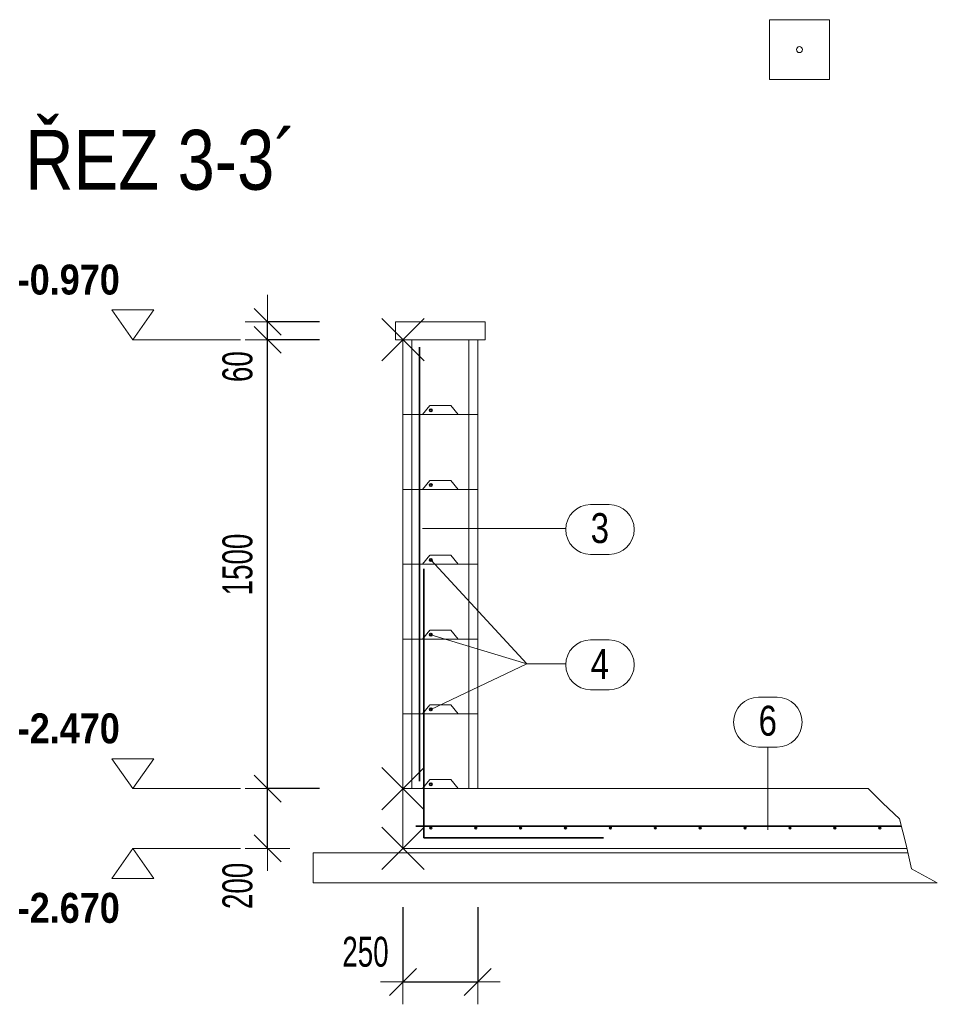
# Model space of a CAD drawing. Header units: millimetres. Extents: x 8403 to 26999, y -43919 to -18609.
# Tile 2 of 20: x 16396 to 19462, y -43797 to -40506. Entities that reach past the tile are written whole.
import ezdxf

# ---------------------------------------------------------------- set-up
doc = ezdxf.new("R2010")
doc.units = ezdxf.units.MM
doc.header["$PDMODE"] = 65
doc.layers.add('XR$2$ŘEZY_1', color=7, linetype='Continuous', lineweight=25)
doc.styles.add('ARIAL', font='ARIAL.TTF')
doc.styles.add('ARIALNARROW', font='ARIALN.TTF')
doc.dimstyles.new('DIMSTYLE_3', dxfattribs={"dimtxt": 100, "dimasz": 150, "dimexe": 0, "dimexo": 0, "dimgap": 50, "dimtad": 2, "dimdec": 0, "dimrnd": 1, "dimzin": 12, "dimdsep": 46, "dimtxsty": 'ARIALNARROW', "dimblk1": 'ALL_ML_STRICH', "dimblk2": 'ALL_ML_STRICH', "dimsah": 1, "dimcen": 0, "dimclrd": 6, "dimclre": 6, "dimclrt": 6, "dimadec": 0, "dimazin": 0, "dimtfac": 1, "dimtdec": 0, "dimtix": 1, "dimtmove": 2, "dimatfit": 3, "dimfxl": 0, "dimtzin": 0, "dimlwd": 0, "dimlwe": 13, "dimarcsym": 0})
doc.dimstyles.new('DIMSTYLE_5', dxfattribs={"dimtxt": 100, "dimasz": 150, "dimexe": 0, "dimexo": 0, "dimgap": 50, "dimtad": 2, "dimdec": 0, "dimrnd": 1, "dimzin": 12, "dimdsep": 46, "dimtxsty": 'ARIALNARROW', "dimblk1": 'ALL_ML_STRICH', "dimblk2": 'ALL_ML_STRICH', "dimsah": 1, "dimcen": 0, "dimclrd": 6, "dimclre": 6, "dimclrt": 6, "dimadec": 0, "dimazin": 0, "dimtfac": 1, "dimtdec": 0, "dimtix": 1, "dimtmove": 2, "dimatfit": 3, "dimfxl": 0, "dimtvp": 1.2, "dimtzin": 0, "dimlwd": 0, "dimlwe": 13, "dimarcsym": 0})

# ---------------------------------------------------------------- blocks, each defined once
blk = doc.blocks.new('ALL_ML_STRICH')
at = {"color": 0, "linetype": 'ByBlock', "lineweight": -2}
for p, q in [((0, -0.5), (0, 0.5)), ((-0.3, -0.3), (0.3, 0.3)), ((-1, 0), (0.5, 0))]:
    blk.add_line(p, q, dxfattribs=at)
blk = doc.blocks.new('*D33')
at = {"layer": 'DEFPOINTS', "color": 6, "linetype": 'Continuous', "lineweight": 13}
for p in [(17676.7, -43075.6), (17224.4, -43275.6), (17676.7, -43275.6)]:
    blk.add_point(p, dxfattribs=at)
at = {"layer": 'XR$2$ŘEZY_1', "color": 6, "linetype": 'Continuous', "lineweight": -2}
for p, q in [((17398, -43075.6), (17224.4, -43075.6)), ((17224.4, -43275.6), (17224.4, -43075.6)), ((17224.4, -43275.6), (17224.4, -43275.6))]:
    blk.add_line(p, q, dxfattribs=at)
at = {"layer": 'XR$2$ŘEZY_1', "color": 6, "linetype": 'Continuous', "lineweight": 13, "xscale": 150, "yscale": 150, "zscale": 150}
for p, rotation in [((17224.4, -43075.6), 90), ((17224.4, -43275.6), 270)]:
    blk.add_blockref('ALL_ML_STRICH', p, dxfattribs=dict(at, rotation=rotation))
at = {"layer": 'XR$2$ŘEZY_1', "color": 6, "linetype": 'Continuous', "lineweight": 13, "insert": (17124.4, -43400.8), "char_height": 100, "width": 243.429, "attachment_point": 5, "rotation": 90, "style": 'ARIALNARROW'}
blk.add_mtext('\\W0.81;\\A1;{200}', dxfattribs=at)
blk = doc.blocks.new('*D34')
at = {"layer": 'DEFPOINTS', "color": 6, "linetype": 'Continuous', "lineweight": 13}
for p in [(17676.7, -41575.6), (17224.4, -43075.6), (17676.7, -43075.6)]:
    blk.add_point(p, dxfattribs=at)
at = {"layer": 'XR$2$ŘEZY_1', "color": 6, "linetype": 'Continuous', "lineweight": -2}
for p, q in [((17398, -41575.6), (17224.4, -41575.6)), ((17224.4, -43075.6), (17224.4, -41575.6)), ((17398, -43075.6), (17224.4, -43075.6))]:
    blk.add_line(p, q, dxfattribs=at)
at = {"layer": 'XR$2$ŘEZY_1', "color": 6, "linetype": 'Continuous', "lineweight": 13, "xscale": 150, "yscale": 150, "zscale": 150}
for p, rotation in [((17224.4, -41575.6), 90), ((17224.4, -43075.6), 270)]:
    blk.add_blockref('ALL_ML_STRICH', p, dxfattribs=dict(at, rotation=rotation))
at = {"layer": 'XR$2$ŘEZY_1', "color": 6, "linetype": 'Continuous', "lineweight": 13, "insert": (17124.4, -42326.7), "char_height": 100, "width": 324.571, "attachment_point": 5, "rotation": 90, "style": 'ARIALNARROW'}
blk.add_mtext('\\W0.81;\\A1;{1500}', dxfattribs=at)
blk = doc.blocks.new('*D35')
at = {"layer": 'DEFPOINTS', "color": 6, "linetype": 'Continuous', "lineweight": 13}
for p in [(17651.7, -41515.6), (17224.4, -41575.6), (17676.7, -41575.6)]:
    blk.add_point(p, dxfattribs=at)
at = {"layer": 'XR$2$ŘEZY_1', "color": 6, "linetype": 'Continuous', "lineweight": -2}
for p, q in [((17398, -41515.6), (17224.4, -41515.6)), ((17224.4, -41575.6), (17224.4, -41515.6)), ((17398, -41575.6), (17224.4, -41575.6))]:
    blk.add_line(p, q, dxfattribs=at)
at = {"layer": 'XR$2$ŘEZY_1', "color": 6, "linetype": 'Continuous', "lineweight": 13, "xscale": 150, "yscale": 150, "zscale": 150}
for p, rotation in [((17224.4, -41575.6), 270), ((17224.4, -41515.6), 90)]:
    blk.add_blockref('ALL_ML_STRICH', p, dxfattribs=dict(at, rotation=rotation))
at = {"layer": 'XR$2$ŘEZY_1', "color": 6, "linetype": 'Continuous', "lineweight": 13, "insert": (17124.4, -41665.2), "char_height": 100, "width": 162.286, "attachment_point": 5, "rotation": 90, "style": 'ARIALNARROW'}
blk.add_mtext('\\W0.81;\\A1;{60}', dxfattribs=at)
blk = doc.blocks.new('COMPLEX_ELEVATIONDIM_2')
at = {"layer": 'XR$2$ŘEZY_1', "color": 6, "linetype": 'Continuous', "lineweight": 18}
for p, q in [((18901.9, -40505.6), (18901.9, -40705.4)), ((19101.7, -40505.6), (18901.9, -40505.6)), ((19101.7, -40705.4), (19101.7, -40505.6)), ((18901.9, -40705.4), (19101.7, -40705.4)), ((16844.4, -41475.6), (16704.4, -41475.6)), ((16704.4, -41475.6), (16774.4, -41575.6)), ((16774.4, -41575.6), (16844.4, -41475.6)), ((17606, -41504.9), (17747.3, -41646.2)), ((17606.1, -41646.2), (17747.4, -41504.9)), ((16774.4, -41575.6), (16774.4, -41575.6)), ((16774.4, -41575.6), (16774.4, -41575.6)), ((16774.4, -41575.6), (17134.4, -41575.6)), ((16774.4, -41575.6), (16774.4, -41575.6)), ((16774.4, -41575.6), (16774.4, -41575.6)), ((16844.4, -42975.6), (16704.4, -42975.6)), ((16704.4, -42975.6), (16774.4, -43075.6)), ((16774.4, -43075.6), (16844.4, -42975.6)), ((17606, -43004.9), (17747.3, -43146.2)), ((17606.1, -43146.2), (17747.4, -43004.9)), ((16774.4, -43075.6), (16774.4, -43075.6)), ((16774.4, -43075.6), (16774.4, -43075.6)), ((16774.4, -43075.6), (17134.4, -43075.6)), ((16774.4, -43075.6), (16774.4, -43075.6)), ((16774.4, -43075.6), (16774.4, -43075.6)), ((17606, -43204.9), (17747.3, -43346.2)), ((17606.1, -43346.2), (17747.4, -43204.9)), ((16704.4, -43375.6), (16774.4, -43275.6)), ((16774.4, -43275.6), (16844.4, -43375.6)), ((16774.4, -43275.6), (16774.4, -43275.6)), ((16774.4, -43275.6), (16774.4, -43275.6)), ((16774.4, -43275.6), (17134.4, -43275.6)), ((16774.4, -43275.6), (16774.4, -43275.6)), ((16774.4, -43275.6), (16774.4, -43275.6)), ((16844.4, -43375.6), (16704.4, -43375.6))]:
    blk.add_line(p, q, dxfattribs=at)
blk.add_circle((19001.7, -40605.6), 10, dxfattribs=at)
at = {"layer": 'XR$2$ŘEZY_1', "color": 6, "linetype": 'Continuous', "lineweight": 18, "char_height": 100, "width": 393.649, "attachment_point": 7, "style": 'ARIALNARROW'}
for s, insert in [('\\W1.05;\\fArial Narrow|i0|b1|c0|p0;-0.970', (16389.7, -41425.6)), ('\\W1.05;\\fArial Narrow|i0|b1|c0|p0;-2.470', (16389.7, -42925.6)), ('\\W1.05;\\fArial Narrow|i0|b1|c0|p0;-2.670', (16389.7, -43525.6))]:
    blk.add_mtext(s, dxfattribs=dict(at, insert=insert))
blk = doc.blocks.new('*D37')
at = {"layer": 'DEFPOINTS', "color": 6, "linetype": 'Continuous', "lineweight": 13}
for p in [(17926.7, -43075.6), (17676.7, -43275.6), (17676.7, -43721.6)]:
    blk.add_point(p, dxfattribs=at)
at = {"layer": 'XR$2$ŘEZY_1', "color": 6, "linetype": 'Continuous', "lineweight": -2}
for p, q in [((17676.7, -43471.8), (17676.7, -43721.6)), ((17926.7, -43471.8), (17926.7, -43721.6)), ((17676.7, -43721.6), (17926.7, -43721.6))]:
    blk.add_line(p, q, dxfattribs=at)
at = {"layer": 'XR$2$ŘEZY_1', "color": 6, "linetype": 'Continuous', "lineweight": 13, "xscale": 150, "yscale": 150, "zscale": 150, "rotation": 180}
blk.add_blockref('ALL_ML_STRICH', (17676.7, -43721.6), dxfattribs=at)
at = {"layer": 'XR$2$ŘEZY_1', "color": 6, "linetype": 'Continuous', "lineweight": 13, "xscale": 150, "yscale": 150, "zscale": 150}
blk.add_blockref('ALL_ML_STRICH', (17926.7, -43721.6), dxfattribs=at)
at = {"layer": 'XR$2$ŘEZY_1', "color": 6, "linetype": 'Continuous', "lineweight": 13, "insert": (17551.6, -43621.6), "char_height": 100, "width": 243.429, "attachment_point": 5, "style": 'ARIALNARROW'}
blk.add_mtext('\\W0.81;\\A1;{250}', dxfattribs=at)

msp = doc.modelspace()

# ---------------------------------------------------------------- linework, layer by layer
at = {"layer": 'XR$2$ŘEZY_1', "color": 7, "linetype": 'Continuous', "lineweight": 13}
for p, q in [((17951.7, -41515.6), (17651.7, -41515.6)), ((17651.7, -41515.6), (17651.7, -41575.6)), ((17951.7, -41575.6), (17951.7, -41515.6)), ((17951.7, -41575.6), (17651.7, -41575.6)), ((17651.7, -41575.6), (17951.7, -41575.6)), ((17926.7, -41575.6), (17676.7, -41575.6)), ((17676.7, -41575.6), (17676.7, -43275.6)), ((17706.7, -41575.6), (17706.7, -43075.6)), ((17896.7, -43075.6), (17896.7, -41575.6)), ((17926.7, -43075.6), (17926.7, -41575.6)), ((17926.7, -41825.6), (17676.7, -41825.6)), ((17741.7, -41825.6), (17766.7, -41795.6)), ((17836.7, -41795.6), (17767.9, -41795.6)), ((17861.7, -41825.6), (17836.7, -41795.6)), ((17741.7, -42075.6), (17766.7, -42045.6)), ((17836.7, -42045.6), (17767.9, -42045.6)), ((17861.7, -42075.6), (17836.7, -42045.6)), ((17926.7, -42075.6), (17676.7, -42075.6)), ((18366.2, -42126.3), (18304, -42126.3)), ((17741.7, -42206.3), (18220.7, -42206.3)), ((17741.7, -42325.6), (17766.7, -42295.6)), ((17836.7, -42295.6), (17767.9, -42295.6)), ((18090.7, -42658.8), (17770, -42311.1)), ((17861.7, -42325.6), (17836.7, -42295.6)), ((18366.2, -42292.9), (18304, -42292.9)), ((17926.7, -42325.6), (17676.7, -42325.6)), ((17741.7, -42575.6), (17766.7, -42545.6)), ((17836.7, -42545.6), (17767.9, -42545.6)), ((17861.7, -42575.6), (17836.7, -42545.6)), ((17926.7, -42575.6), (17676.7, -42575.6)), ((18090.7, -42658.8), (17770, -42561.1)), ((18366.2, -42578.8), (18304, -42578.8)), ((18090.7, -42658.8), (17770, -42811.1)), ((18220.7, -42658.8), (18090.7, -42658.8)), ((18366.2, -42745.5), (18304, -42745.5)), ((18927.2, -42770), (18865, -42770)), ((17741.7, -42825.6), (17766.7, -42795.6)), ((17836.7, -42795.6), (17767.9, -42795.6)), ((17861.7, -42825.6), (17836.7, -42795.6)), ((17926.7, -42825.6), (17676.7, -42825.6)), ((18927.2, -42936.7), (18865, -42936.7)), ((18895.7, -42936.7), (18895.7, -43213.1)), ((17951.7, -43075.6), (17676.7, -43075.6)), ((17741.7, -43075.6), (17766.7, -43045.6)), ((17836.7, -43045.6), (17767.9, -43045.6)), ((17861.7, -43075.6), (17836.7, -43045.6)), ((19231.1, -43075.6), (17951.7, -43075.6)), ((17676.7, -43275.6), (19360.8, -43275.6)), ((17376.7, -43390.6), (17376.7, -43290.6)), ((17376.7, -43290.6), (19364, -43290.6)), ((17376.7, -43390.6), (19462.2, -43390.6))]:
    msp.add_line(p, q, dxfattribs=at)
at = {"layer": 'XR$2$ŘEZY_1', "color": 132, "linetype": 'Continuous', "lineweight": 35}
for p, q in [((17731.7, -41600.6), (17731.7, -43050.6)), ((17746.7, -42340.6), (17746.7, -43240.6)), ((17720, -43201.1), (19342.6, -43201.1)), ((17746.7, -43240.6), (18346.7, -43240.6))]:
    msp.add_line(p, q, dxfattribs=at)
at = {"layer": 'XR$2$ŘEZY_1', "color": 7, "linetype": 'Continuous', "lineweight": 13}
msp.add_lwpolyline([(19462.2, -43390.6), (19375.5, -43343.5), (19358.1, -43263.3), (19336.4, -43176.6), (19280.1, -43124.6), (19231.1, -43075.6)], dxfattribs=at)
at = {"layer": 'XR$2$ŘEZY_1', "color": 132, "linetype": 'Continuous', "lineweight": 35}
for centre, radius in [((17770, -41811.1), 4), ((17770, -42061.1), 4), ((17770, -42311.1), 4), ((17770, -42561.1), 4), ((17770, -42811.1), 4), ((17770, -43061.1), 4), ((17770, -43207.1), 3), ((17920, -43207.1), 3), ((18070, -43207.1), 3), ((18220, -43207.1), 3), ((18370, -43207.1), 3), ((18520, -43207.1), 3), ((18670, -43207.1), 3), ((18820, -43207.1), 3), ((18970, -43207.1), 3), ((19120, -43207.1), 3), ((19270, -43207.1), 3)]:
    msp.add_circle(centre, radius, dxfattribs=at)
at = {"layer": 'XR$2$ŘEZY_1', "color": 7, "linetype": 'Continuous', "lineweight": 13}
for centre, start, end in [((18304, -42209.6), 90, 270), ((18366.2, -42209.6), 270, 90), ((18304, -42662.1), 90, 270), ((18366.2, -42662.1), 270, 90), ((18865, -42853.3), 90, 270), ((18927.2, -42853.3), 270, 90)]:
    msp.add_arc(centre, 83.3, start, end, dxfattribs=at)

# ---------------------------------------------------------------- block references
at = {"layer": 'XR$2$ŘEZY_1', "color": 6, "linetype": 'Continuous', "lineweight": 18}
msp.add_blockref('COMPLEX_ELEVATIONDIM_2', (0, 0), dxfattribs=at)

# ---------------------------------------------------------------- texts
at = {"layer": 'XR$2$ŘEZY_1', "color": 7, "linetype": 'Continuous', "lineweight": 35, "insert": (16414.8, -41076.7), "char_height": 200, "width": 989.423, "attachment_point": 7, "style": 'ARIAL'}
msp.add_mtext('\\W0.80;ŘEZ 3-3´', dxfattribs=at)
at = {"layer": 'XR$2$ŘEZY_1', "color": 7, "linetype": 'Continuous', "lineweight": 13, "char_height": 100, "width": 101.41, "attachment_point": 7, "style": 'ARIAL'}
for s, insert in [('\\W0.79;3', (18304, -42256.3)), ('\\W0.79;4', (18304, -42708.8)), ('\\W0.79;6', (18865, -42900))]:
    msp.add_mtext(s, dxfattribs=dict(at, insert=insert))

# ---------------------------------------------------------------- dimensions: what is measured, and where the dimension line sits
at = {"layer": 'XR$2$ŘEZY_1', "color": 6, "linetype": 'Continuous', "lineweight": 13}
for base, p1, p2, dimstyle, picture, middle in [((17224.4, -41515.6), (17398, -41575.6), (17398, -41515.6), 'DIMSTYLE_5', '*D35', (17124.4, -41665.2)), ((17224.4, -41575.6), (17398, -43075.6), (17398, -41575.6), 'DIMSTYLE_3', '*D34', (17124.4, -42326.7)), ((17224.4, -43075.6), (17224.4, -43275.6), (17398, -43075.6), 'DIMSTYLE_5', '*D33', (17124.4, -43400.8))]:
    dim = msp.add_linear_dim(base=base, p1=p1, p2=p2, angle=90, dimstyle=dimstyle, override={"dimpost": '<>', "dimclrd": 6, "dimclre": 6, "dimclrt": 6, "dimlwd": 0, "dimlwe": 13}, dxfattribs=at)
    dim.commit()
    dim.dimension.update_dxf_attribs({"geometry": picture, "text_midpoint": middle, "dimtype": 160})
dim = msp.add_linear_dim(base=(17926.7, -43721.6), p1=(17676.7, -43471.8), p2=(17926.7, -43471.8), dimstyle='DIMSTYLE_3', override={"dimpost": '<>', "dimclrd": 6, "dimclre": 6, "dimclrt": 6, "dimlwd": 0, "dimlwe": 13}, dxfattribs=at)
dim.commit()
dim.dimension.update_dxf_attribs({"geometry": '*D37', "text_midpoint": (17551.6, -43621.6), "dimtype": 160})

doc.saveas('drawing.dxf')
